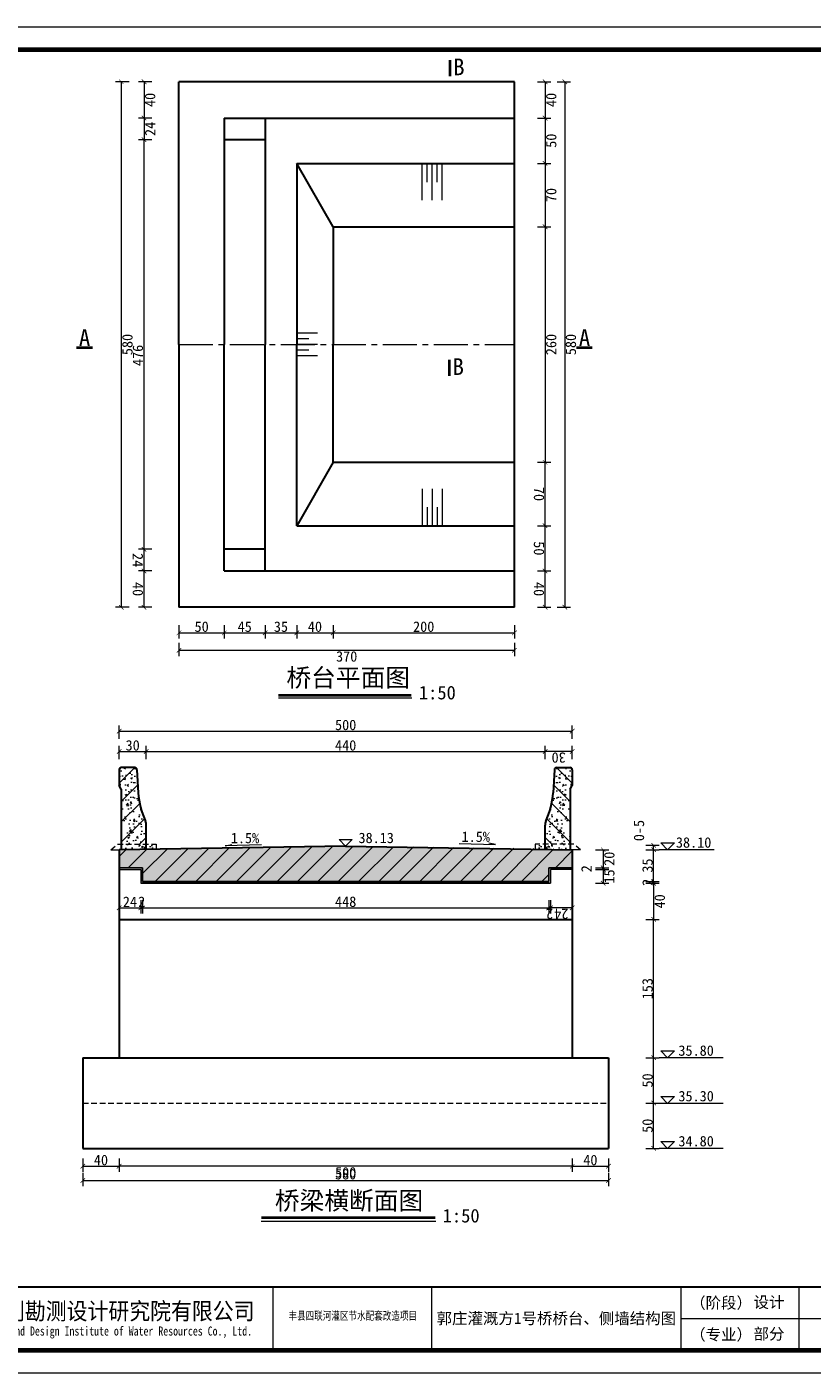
# Model space of a CAD drawing. Extents: x -27255 to 1448651, y 31034 to 8081248.
# Tile 106 of 198: x 585202 to 585375, y 3859346 to 3859644. Entities that reach past the tile are written whole.
import ezdxf
from ezdxf.enums import TextEntityAlignment as Align

# ---------------------------------------------------------------- set-up
doc = ezdxf.new("R2010")
doc.units = 0
doc.linetypes.add('CENTER2', pattern=[1.125, 0.75, -0.125, 0.125, -0.125])
doc.linetypes.add('HIDDEN', pattern=[0.375, 0.25, -0.125])
doc.layers.get('0').update_dxf_attribs({"linetype": 'CONTINUOUS'})
for name, color, linetype, lineweight in [('0.09标注线', 3, 'CONTINUOUS', 9), ('0.13填充', 8, 'CONTINUOUS', 9), ('0.13文字', 3, 'CONTINUOUS', 13), ('图框', 7, 'CONTINUOUS', 20), ('文字', 7, 'CONTINUOUS', 15), ('细实线', 3, 'CONTINUOUS', 20), ('虚线', 251, 'HIDDEN', 15), ('轮廓线', 1, 'CONTINUOUS', 30), ('配筋1', 1, 'CONTINUOUS', 50)]:
    doc.layers.add(name, color=color, linetype=linetype, lineweight=lineweight)
doc.layers.add('粗线-可见轮廓线、钢筋、结构分缝线、材料分界线、断层线、岩性分界线', color=1, linetype='CONTINUOUS')
doc.styles.add('-仿宋_GB2312', font='FangSong_GB2312.ttf')
doc.styles.add('LYJFS', font='times.ttf', dxfattribs={"width": 0.7})
doc.styles.add('宋体', font='FangSong_GB2312.ttf')
doc.dimstyles.new('zzzz STANDARD', dxfattribs={"dimtxt": 2.3, "dimasz": 1, "dimexe": 1.25, "dimexo": 1.5, "dimgap": 0.2, "dimtad": 1, "dimdec": 0, "dimlfac": 10, "dimzin": 0, "dimdsep": 46, "dimtxsty": '-仿宋_GB2312', "dimblk": 'ARCHTICK', "dimcen": 0.09, "dimadec": 0, "dimazin": 0, "dimtfac": 1, "dimtdec": 0, "dimtix": 1, "dimtmove": 2, "dimatfit": 3, "dimfxl": 1.7, "dimfxlon": 1, "dimtolj": 1, "dimtzin": 0, "dimlwd": 9, "dimlwe": 9, "dimarcsym": 0})

# ---------------------------------------------------------------- blocks, each defined once
blk = doc.blocks.new('d4trtg')
at = {"lineweight": 0}
for p, q in [((653868.4, 3902577.3), (658071.2, 3902577.3)), ((658021.2, 3899725.4), (655949.8, 3899725.4)), ((658071.2, 3899605.3), (653868.4, 3899605.3))]:
    blk.add_line(p, q, dxfattribs=at)
for p, q in [((655049.2, 3899795.5), (655049.2, 3899655.4)), ((655399.4, 3899795.5), (655399.4, 3899655.4)), ((655949.8, 3899795.5), (655949.8, 3899655.4)), ((656210, 3899795.5), (656210, 3899655.4))]:
    blk.add_line(p, q)
at = {"lineweight": 0, "const_width": 10}
blk.add_lwpolyline([(654118.6, 3902527.3), (658021.2, 3902527.3), (658021.2, 3899655.4), (654118.6, 3899655.4)], close=True, dxfattribs=at)
at = {"lineweight": 0, "const_width": 4}
blk.add_lwpolyline([(658021.2, 3899795.5), (654118.6, 3899795.5)], dxfattribs=at)
at = {"style": '宋体'}
for s, height, width, p in [('江苏省水利勘测设计研究院有限公司', 37.525, 0.9, (654640.2, 3899742.9)), ('丰县四联河灌区节水配套改造项目', 18.012, 0.75, (655225.5, 3899732.3)), ('Jiangsu Surveying and Design Institute of Water Resources Co., Ltd.', 20.014, 0.8, (654638.5, 3899695.5))]:
    blk.add_text(s, height=height, dxfattribs=dict(at, width=width)).set_placement(p, align=Align.MIDDLE)
at = {"style": 'LYJFS'}
for s, p in [('（阶段）', (656038.2, 3899760.4)), ('（专业）', (656038.2, 3899690.4))]:
    blk.add_text(s, height=25.02, dxfattribs=at).set_placement(p, align=Align.MIDDLE_CENTER)
at = {"char_height": 25.02, "attachment_point": 5, "style": '宋体'}
for s, insert in [('设计', (656144, 3899760.4)), ('部分', (656144, 3899690.4))]:
    blk.add_mtext(s, dxfattribs=dict(at, insert=insert))
blk = doc.blocks.new('_ARCHTICK')
at = {"color": 0, "linetype": 'ByBlock', "const_width": 0.15}
blk.add_lwpolyline([(-0.5, -0.5), (0.5, 0.5)], dxfattribs=at)

msp = doc.modelspace()

# ---------------------------------------------------------------- hatches: boundary and pattern name
at = {"layer": '0.13文字', "linetype": 'Continuous', "lineweight": 13}
h = msp.add_hatch(dxfattribs=at)
h.set_pattern_fill('AR-CONC', color=256, scale=0.02, style=0)
h.set_pattern_definition([(50, (559826.6528, 3852994.898), (3.64369338, -0.3187817), [0.381, -4.191]), (355, (559826.6528, 3852994.898), (-0.7048565, 3.82113286), [0.3048, -3.3528]), (100.451, (559826.9564, 3852994.8714), (2.93885003, 3.50233376), [0.3238, -3.5618]), (46.1842, (559826.653, 3852995.914), (5.4215808, -0.84084656), [0.5715, -6.2865]), (96.6356, (559827.1046, 3852995.844), (4.7480847, 4.9485111), [0.4857, -5.3427]), (351.184, (559826.653, 3852995.914), (4.7480921, 4.9485024), [0.4572, -5.0292]), (21, (559827.1608, 3852995.66), (3.0322976, -2.04531037), [0.381, -4.191]), (326, (559827.1608, 3852995.66), (1.23604057, 3.6837593), [0.3048, -3.3528]), (71.4514, (559827.4135, 3852995.4895), (4.2683298, 1.63845715), [0.3238, -3.5618]), (37.5, (559826.6528, 3852994.898), (0.061772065, 1.69110078), [0, -3.31216, 0, -3.4036, 0, -3.3655]), (7.5, (559826.6528, 3852994.898), (1.33639325, 2.0036115), [0, -1.94056, 0, -3.23596, 0, -1.2827]), (327.5, (559825.52, 3852994.898), (2.7118119, -0.11457488), [0, -1.27, 0, -3.9624, 0, -5.2578]), (317.5, (559825.012, 3852994.898), (2.96258363, 0.50852982), [0, -1.651, 0, -2.63144, 0, -3.7338])])
edge = h.paths.add_edge_path()
edge.add_line((585222.46038, 3859475.33886), (585222.46038, 3859461.95887))
edge.add_line((585222.46038, 3859461.95887), (585230.16481, 3859461.95887))
edge.add_line((585230.16481, 3859461.95887), (585230.16481, 3859463.15887))
edge.add_line((585230.16481, 3859463.15887), (585227.99201, 3859463.15887))
edge.add_line((585227.99201, 3859463.15887), (585227.99201, 3859467.39012))
edge.add_arc((585225.82508, 3859467.39012), 2.16693, 360, 382.3986634)
edge.add_arc((585246.9533, 3859476.60461), 20.88369, 185.6527223, 203.6838968, ccw=False)
edge.add_line((585226.17116, 3859474.54759), (585225.9338, 3859479.59186))
edge.add_arc((585225.43925, 3859479.59186), 0.49455, 359.9999999, 450)
edge.add_line((585225.43925, 3859480.08641), (585222.48656, 3859480.08641))
edge.add_arc((585222.48656, 3859479.59186), 0.49455, 90, 180)
edge.add_line((585221.99201, 3859479.59186), (585221.99201, 3859476.13011))
edge.add_line((585221.99201, 3859476.13011), (585222.46038, 3859475.33886))
h = msp.add_hatch(dxfattribs=at)
h.set_pattern_fill('ANSI31', color=256, style=0)
h.set_pattern_definition([(45, (585221.992, 3859463.159), (-2.24506, 2.24506), [])])
h.paths.add_polyline_path([(585222.46038, 3859463.15887), (585227.99201, 3859463.15887), (585227.99201, 3859467.39012, 0.098044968), (585227.82853, 3859468.21583, -0.078838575), (585226.17116, 3859474.54759), (585225.93161, 3859479.6383, 0.386929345), (585225.43925, 3859480.08641), (585222.48656, 3859480.08641, 0.414213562), (585221.99201, 3859479.59186), (585221.99201, 3859476.13011), (585222.46038, 3859475.33886)])
h = msp.add_hatch(dxfattribs=at)
h.set_pattern_fill('AR-CONC', color=256, scale=0.02, style=0)
h.set_pattern_definition([(130, (610717.3313, 3852994.898), (-3.64369338, -0.3187817), [0.381, -4.191]), (185, (610717.3313, 3852994.898), (0.7048565, 3.82113286), [0.3048, -3.3528]), (79.549, (610717.0276, 3852994.8714), (-2.93885003, 3.50233376), [0.3238, -3.5618]), (133.8158, (610717.3313, 3852995.914), (-5.4215808, -0.84084656), [0.5715, -6.2865]), (83.3644, (610716.8795, 3852995.844), (-4.7480847, 4.9485111), [0.4857, -5.3427]), (188.816, (610717.331, 3852995.914), (-4.7480921, 4.9485024), [0.4572, -5.0292]), (159, (610716.8233, 3852995.66), (-3.0322976, -2.04531037), [0.381, -4.191]), (214, (610716.8233, 3852995.66), (-1.23604057, 3.6837593), [0.3048, -3.3528]), (108.5486, (610716.5706, 3852995.4895), (-4.2683298, 1.63845715), [0.3238, -3.5618]), (142.5, (610717.3313, 3852994.898), (-0.061772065, 1.69110078), [0, -3.31216, 0, -3.4036, 0, -3.3655]), (172.5, (610717.3313, 3852994.898), (-1.33639325, 2.0036115), [0, -1.94056, 0, -3.23596, 0, -1.2827]), (212.5, (610718.4641, 3852994.898), (-2.7118119, -0.11457488), [0, -1.27, 0, -3.9624, 0, -5.2578]), (222.5, (610718.972, 3852994.898), (-2.96258363, 0.50852982), [0, -1.651, 0, -2.63144, 0, -3.7338])])
edge = h.paths.add_edge_path()
edge.add_line((585321.52368, 3859475.33886), (585321.52368, 3859461.95887))
edge.add_line((585321.52368, 3859461.95887), (585313.81925, 3859461.95887))
edge.add_line((585313.81925, 3859461.95887), (585313.81925, 3859463.15887))
edge.add_line((585313.81925, 3859463.15887), (585315.99205, 3859463.15887))
edge.add_line((585315.99205, 3859463.15887), (585315.99205, 3859467.39012))
edge.add_arc((585318.15898, 3859467.39012), 2.16693, 157.6013366, 180, ccw=False)
edge.add_arc((585297.03076, 3859476.60461), 20.88369, 336.3161032, 354.3472777)
edge.add_line((585317.8129, 3859474.54759), (585318.05026, 3859479.59186))
edge.add_arc((585318.54481, 3859479.59186), 0.49455, 90, 180.0000001, ccw=False)
edge.add_line((585318.54481, 3859480.08641), (585321.4975, 3859480.08641))
edge.add_arc((585321.4975, 3859479.59186), 0.49455, 360, 450, ccw=False)
edge.add_line((585321.99205, 3859479.59186), (585321.99205, 3859476.13011))
edge.add_line((585321.99205, 3859476.13011), (585321.52368, 3859475.33886))
h = msp.add_hatch(dxfattribs=at)
h.set_pattern_fill('ANSI31', color=256, style=0)
h.set_pattern_definition([(135, (585321.992, 3859463.159), (2.24506, 2.24506), [])])
h.paths.add_polyline_path([(585321.52368, 3859475.33886), (585321.99205, 3859476.13011), (585321.99205, 3859479.59186, 0.414213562), (585321.4975, 3859480.08641), (585318.54481, 3859480.08641, 0.386929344), (585318.05245, 3859479.6383), (585317.8129, 3859474.54759, -0.078838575), (585316.15553, 3859468.21583, 0.098044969), (585315.99205, 3859467.39012), (585315.99205, 3859463.15887), (585321.52368, 3859463.15887)])
h = msp.add_hatch(dxfattribs=at)
h.set_pattern_fill('AR-CONC', color=256, scale=0.02, style=0)
h.set_pattern_definition([(50, (585211.992, 3859454.959), (3.64369, -0.31878), [0.381, -4.191]), (355, (585211.992, 3859454.959), (-0.70486, 3.82113), [0.3048, -3.3528]), (100.451, (585212.2956, 3859454.9323), (2.93885, 3.50233), [0.3238, -3.5618]), (46.184, (585211.992, 3859455.975), (5.42158, -0.84085), [0.5715, -6.2865]), (96.6356, (585212.444, 3859455.905), (4.74808, 4.9485), [0.4857, -5.3427]), (351.184, (585211.992, 3859455.975), (4.7481, 4.9485), [0.4572, -5.0292]), (21, (585212.5, 3859455.721), (3.0323, -2.04531), [0.381, -4.191]), (326, (585212.5, 3859455.721), (1.23604, 3.68376), [0.3048, -3.3528]), (71.4514, (585212.7527, 3859455.5504), (4.26833, 1.63846), [0.3238, -3.5618]), (37.5, (585211.992, 3859454.9589), (0.061772, 1.691101), [0, -3.31216, 0, -3.4036, 0, -3.3655]), (7.5, (585211.992, 3859454.9589), (1.336393, 2.003611), [0, -1.94056, 0, -3.23596, 0, -1.2827]), (327.5, (585210.8591, 3859454.9589), (2.711812, -0.114575), [0, -1.27, 0, -3.9624, 0, -5.2578]), (317.5, (585210.3511, 3859454.9589), (2.962584, 0.50853), [0, -1.651, 0, -2.63144, 0, -3.7338])])
h.paths.add_polyline_path([(585271.99171, 3859454.95887), (585316.79205, 3859454.95887), (585316.79205, 3859457.95887), (585321.99172, 3859457.95887), (585321.9917, 3859462.0922), (585271.99199, 3859462.75887), (585221.99201, 3859462.0922), (585221.99199, 3859457.95887), (585227.19166, 3859457.95887), (585227.19166, 3859454.95887)])
h = msp.add_hatch(dxfattribs=at)
h.set_pattern_fill('ANSI31', color=256, style=0)
h.set_pattern_definition([(45, (585211.992, 3859454.959), (-2.24506, 2.24506), [])])
h.paths.add_polyline_path([(585271.99171, 3859454.95887), (585316.79205, 3859454.95887), (585316.79205, 3859457.95887), (585321.99172, 3859457.95887), (585321.9917, 3859462.0922), (585271.99199, 3859462.75887), (585221.99201, 3859462.0922), (585221.99199, 3859457.95887), (585227.19166, 3859457.95887), (585227.19166, 3859454.95887)])

# ---------------------------------------------------------------- linework, layer by layer
at = {"layer": '0.09标注线', "color": 7}
for p, q in [((585270.5225, 3859464.24111), (585271.99194, 3859462.77167)), ((585270.5225, 3859464.24111), (585273.46138, 3859464.24111)), ((585271.97914, 3859462.75887), (585273.46138, 3859464.24111)), ((585353.34152, 3859461.95887), (585341.20517, 3859461.95887)), ((585343.04428, 3859461.95887), (585341.50449, 3859463.49866)), ((585341.50449, 3859463.49866), (585344.58407, 3859463.49866)), ((585344.58407, 3859463.49866), (585343.04428, 3859461.95887)), ((585343.04428, 3859416.01817), (585341.50449, 3859417.55796)), ((585341.50449, 3859417.55796), (585344.58407, 3859417.55796)), ((585344.58407, 3859417.55796), (585343.04428, 3859416.01817)), ((585355.30802, 3859416.01817), (585341.20517, 3859416.01817)), ((585355.30802, 3859405.95887), (585341.20517, 3859405.95887)), ((585343.04428, 3859405.95887), (585341.50449, 3859407.49866)), ((585341.50449, 3859407.49866), (585344.58407, 3859407.49866)), ((585344.58407, 3859407.49866), (585343.04428, 3859405.95887)), ((585343.04428, 3859396.01817), (585341.50449, 3859397.55796)), ((585341.50449, 3859397.55796), (585344.58407, 3859397.55796)), ((585344.58407, 3859397.55796), (585343.04428, 3859396.01817)), ((585355.30802, 3859396.01817), (585341.20517, 3859396.01817))]:
    msp.add_line(p, q, dxfattribs=at)
at = {"layer": '0.13填充', "color": 7, "lineweight": 40, "ltscale": 0.005}
for p, q in [((585257.1575, 3859496.08848), (585286.46919, 3859496.08848)), ((585253.42821, 3859380.75976), (585291.77094, 3859380.75976))]:
    msp.add_line(p, q, dxfattribs=at)
at = {"layer": '0.13填充', "color": 7, "ltscale": 0.005}
for p, q in [((585257.1575, 3859495.48868), (585286.62149, 3859495.48868)), ((585253.32758, 3859379.91691), (585291.90187, 3859379.91691))]:
    msp.add_line(p, q, dxfattribs=at)
at = {"layer": '0.13文字', "linetype": 'Continuous', "lineweight": 13}
msp.add_line((582175.00285, 3859643.61317), (587865.89025, 3859643.61317), dxfattribs=at)
msp.add_line((582175.00285, 3859643.61317), (587865.89025, 3859643.61317), dxfattribs=at)
at = {"layer": '0.13文字', "lineweight": 13}
for p, q in [((585220.16753, 3859461.95887), (585221.99201, 3859461.95886)), ((585323.81653, 3859461.95887), (585321.99205, 3859461.95886))]:
    msp.add_line(p, q, dxfattribs=at)
at = {"layer": '粗线-可见轮廓线、钢筋、结构分缝线、材料分界线、断层线、岩性分界线'}
for p, q in [((585221.99166, 3859457.95887), (585227.19166, 3859457.95887)), ((585227.19166, 3859457.95887), (585227.19166, 3859454.95887)), ((585321.99205, 3859457.95887), (585316.79205, 3859457.95887)), ((585316.79205, 3859457.95887), (585316.79205, 3859454.95887)), ((585226.79166, 3859454.55887), (585271.99171, 3859454.55887)), ((585271.99171, 3859454.55887), (585317.19205, 3859454.55887))]:
    msp.add_line(p, q, dxfattribs=at)
at = {"layer": '细实线', "color": 7, "lineweight": 30}
for p, q in [((585309.21285, 3859631.49503), (585235.21285, 3859631.49503)), ((585235.21285, 3859573.49503), (585235.21285, 3859631.49503)), ((585309.21285, 3859515.49503), (585309.21285, 3859631.49503)), ((585245.21285, 3859623.49503), (585309.21285, 3859623.49503)), ((585245.21285, 3859623.49503), (585245.21285, 3859573.49503)), ((585245.21285, 3859623.49503), (585245.21285, 3859573.49503)), ((585254.21285, 3859623.49503), (585254.21285, 3859573.49503)), ((585254.21285, 3859618.69503), (585245.21285, 3859618.69503)), ((585261.21285, 3859613.49503), (585309.21285, 3859613.49503)), ((585269.21285, 3859599.49503), (585261.21285, 3859613.49503)), ((585269.21285, 3859599.49503), (585269.21285, 3859573.49503)), ((585269.21285, 3859599.49503), (585309.21285, 3859599.49503)), ((585235.21285, 3859573.49503), (585235.21285, 3859515.49503)), ((585245.21285, 3859523.49503), (585245.21285, 3859573.49503)), ((585245.21285, 3859523.49503), (585245.21285, 3859573.49503)), ((585254.21285, 3859523.49503), (585254.21285, 3859573.49503)), ((585269.21285, 3859547.49503), (585269.21285, 3859573.49503)), ((585269.21285, 3859547.49503), (585261.21285, 3859533.49503)), ((585269.21285, 3859547.49503), (585309.21285, 3859547.49503)), ((585261.21285, 3859533.49503), (585309.21285, 3859533.49503)), ((585254.21285, 3859528.29503), (585245.21285, 3859528.29503)), ((585245.21285, 3859523.49503), (585309.21285, 3859523.49503)), ((585309.21285, 3859515.49503), (585235.21285, 3859515.49503))]:
    msp.add_line(p, q, dxfattribs=at)
at = {"layer": '细实线', "color": 6, "lineweight": 13}
for p, q in [((585288.88167, 3859605.38054), (585288.88167, 3859613.38054)), ((585288.88167, 3859605.38054), (585288.88167, 3859613.38054)), ((585288.88167, 3859605.38054), (585288.88167, 3859613.38054)), ((585288.88167, 3859605.38054), (585288.88167, 3859613.38054)), ((585290.00353, 3859609.37454), (585290.00353, 3859613.38054)), ((585290.00353, 3859609.37454), (585290.00353, 3859613.38054)), ((585291.09524, 3859605.38054), (585291.09524, 3859613.38054)), ((585292.21711, 3859609.37454), (585292.21711, 3859613.38054)), ((585292.21711, 3859609.37454), (585292.21711, 3859613.38054)), ((585293.30882, 3859605.38054), (585293.30882, 3859613.38054)), ((585265.81285, 3859576.00357), (585261.21285, 3859576.00357)), ((585263.86208, 3859574.73708), (585261.21285, 3859574.73708)), ((585265.81285, 3859573.49503), (585261.21285, 3859573.49503)), ((585263.86208, 3859572.22854), (585261.21285, 3859572.22854)), ((585265.81285, 3859570.9865), (585261.21285, 3859570.9865)), ((585288.88167, 3859541.60953), (585288.88167, 3859533.60953)), ((585288.88167, 3859541.60953), (585288.88167, 3859533.60953)), ((585288.88167, 3859541.60953), (585288.88167, 3859533.60953)), ((585288.88167, 3859541.60953), (585288.88167, 3859533.60953)), ((585291.09524, 3859541.60953), (585291.09524, 3859533.60953)), ((585293.30882, 3859541.60953), (585293.30882, 3859533.60953)), ((585290.00353, 3859537.61553), (585290.00353, 3859533.60953)), ((585290.00353, 3859537.61553), (585290.00353, 3859533.60953)), ((585292.21711, 3859537.61553), (585292.21711, 3859533.60953)), ((585292.21711, 3859537.61553), (585292.21711, 3859533.60953))]:
    msp.add_line(p, q, dxfattribs=at)
at = {"layer": '细实线', "color": 6, "linetype": 'CENTER2', "lineweight": 13, "ltscale": 10}
msp.add_line((585235.21285, 3859573.49503), (585309.21285, 3859573.49503), dxfattribs=at)
msp.add_line((585235.21285, 3859573.49503), (585309.21285, 3859573.49503), dxfattribs=at)
at = {"layer": '细实线', "color": 3, "lineweight": 30}
for p, q in [((585225.43925, 3859480.08641), (585222.48656, 3859480.08641)), ((585318.54481, 3859480.08641), (585321.4975, 3859480.08641)), ((585221.99201, 3859479.59186), (585221.99201, 3859476.13011)), ((585225.9338, 3859479.59186), (585226.17116, 3859474.54759)), ((585318.05026, 3859479.59186), (585317.8129, 3859474.54759)), ((585321.99205, 3859479.59186), (585321.99205, 3859476.13011)), ((585222.46038, 3859475.33886), (585221.99201, 3859476.13011)), ((585222.46038, 3859475.33886), (585222.46038, 3859461.95887)), ((585321.52368, 3859475.33886), (585321.99205, 3859476.13011)), ((585321.52368, 3859475.33886), (585321.52368, 3859461.95887)), ((585227.99201, 3859461.95887), (585227.99201, 3859467.39012)), ((585315.99205, 3859461.95887), (585315.99205, 3859467.39012))]:
    msp.add_line(p, q, dxfattribs=at)
at = {"layer": '细实线', "color": 7, "lineweight": 13}
for p, q in [((585245.38698, 3859462.8137), (585246.86873, 3859463.11517)), ((585253.42493, 3859463.02418), (585245.38698, 3859462.8137)), ((585297.03787, 3859463.3137), (585305.07583, 3859463.10322)), ((585305.07583, 3859463.10322), (585303.59408, 3859463.40468))]:
    msp.add_line(p, q, dxfattribs=at)
at = {"layer": '细实线', "color": 3, "lineweight": 30}
for centre, radius, start, end in [((585222.48656, 3859479.59186), 0.49455, 90, 180), ((585225.43925, 3859479.59186), 0.49455, 0, 90), ((585318.54481, 3859479.59186), 0.49455, 90, 180), ((585321.4975, 3859479.59186), 0.49455, 0, 90), ((585246.9533, 3859476.60461), 20.88369, 185.6527223, 203.6838968), ((585297.03076, 3859476.60461), 20.88369, 336.3161032, 354.3472777), ((585225.82508, 3859467.39012), 2.16693, 0, 22.3986634), ((585318.15898, 3859467.39012), 2.16693, 157.6013366, 180)]:
    msp.add_arc(centre, radius, start, end, dxfattribs=at)
at = {"layer": '虚线', "color": 2, "ltscale": 5}
for p, q in [((585220.16753, 3859461.95887), (585221.61481, 3859463.15887)), ((585221.61481, 3859463.15887), (585230.16481, 3859463.15887)), ((585230.16481, 3859463.15887), (585230.16481, 3859461.95887)), ((585322.36925, 3859463.15887), (585313.81925, 3859463.15887)), ((585313.81925, 3859463.15887), (585313.81925, 3859461.95887)), ((585323.81653, 3859461.95887), (585322.36925, 3859463.15887)), ((585213.99166, 3859406.01817), (585271.99171, 3859406.01817)), ((585271.99171, 3859406.01817), (585329.99205, 3859406.01817))]:
    msp.add_line(p, q, dxfattribs=at)
at = {"layer": '轮廓线', "color": 7}
for p in [(585261.21285, 3859613.49503), (585261.21285, 3859613.49503), (585261.21285, 3859533.49503), (585261.21285, 3859533.49503)]:
    msp.add_line(p, (585261.21285, 3859573.49503), dxfattribs=at)
at = {"layer": '轮廓线', "color": 2}
for p, q in [((585221.99201, 3859461.95887), (585221.99175, 3859416.01817)), ((585271.99184, 3859462.75887), (585221.99201, 3859461.95887)), ((585271.99184, 3859462.75887), (585321.99205, 3859461.95887)), ((585321.9917, 3859461.95887), (585321.99197, 3859416.01817)), ((585227.19166, 3859454.95887), (585271.99171, 3859454.95887)), ((585271.99171, 3859454.95887), (585316.79205, 3859454.95887)), ((585221.99192, 3859446.55897), (585271.99171, 3859446.55887)), ((585271.99171, 3859446.55887), (585321.99179, 3859446.55887)), ((585213.99166, 3859416.01817), (585271.99171, 3859416.01817)), ((585213.99166, 3859416.01817), (585213.99166, 3859396.01817)), ((585271.99171, 3859416.01817), (585329.99205, 3859416.01817)), ((585329.99205, 3859416.01817), (585329.99205, 3859396.01817)), ((585213.99166, 3859396.01817), (585271.99171, 3859396.01817)), ((585271.99171, 3859396.01817), (585329.99205, 3859396.01817))]:
    msp.add_line(p, q, dxfattribs=at)
at = {"layer": '轮廓线', "color": 2, "lineweight": 15}
for p, q in [((585221.99166, 3859457.55887), (585226.79166, 3859457.55887)), ((585226.79166, 3859457.55887), (585226.79166, 3859454.55887)), ((585317.19205, 3859457.55887), (585317.19205, 3859454.55887)), ((585321.99205, 3859457.55887), (585317.19205, 3859457.55887))]:
    msp.add_line(p, q, dxfattribs=at)
at = {"layer": '配筋1', "color": 7, "lineweight": 40}
for p, q in [((585295.03236, 3859632.7669), (585295.03236, 3859636.2721)), ((585212.59992, 3859572.82547), (585216.10512, 3859572.82547)), ((585322.91723, 3859572.82547), (585326.42243, 3859572.82547)), ((585294.89019, 3859566.59999), (585294.89019, 3859570.10519))]:
    msp.add_line(p, q, dxfattribs=at)

# ---------------------------------------------------------------- block references
at = {"layer": '图框', "xscale": 0.09999999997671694, "yscale": 0.1000000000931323, "zscale": 0.1}
msp.add_blockref('d4trtg', (519751.00735, 3469385.87918), dxfattribs=at)

# ---------------------------------------------------------------- texts
at = {"layer": '0.09标注线', "color": 7, "style": '-仿宋_GB2312'}
for s, insert, char_height, width, attachment_point in [('1.5%', (585252.89319, 3859465.68998), 2.296, 15.6807882, 3), ('38.13', (585274.82068, 3859465.71969), 2.296, 15.6807882, 1), ('1.5%', (585297.56962, 3859465.9795), 2.296, 15.6807882, 1), ('38.10', (585352.68575, 3859464.70846), 2.3, 2.3, 3), ('35.80', (585353.23291, 3859418.76776), 2.3, 2.3, 3), ('35.30', (585353.23291, 3859408.70846), 2.3, 2.3, 3), ('34.80', (585353.23291, 3859398.76776), 2.3, 2.3, 3)]:
    msp.add_mtext(s, dxfattribs=dict(at, insert=insert, char_height=char_height, width=width, attachment_point=attachment_point))
at = {"layer": '0.13文字', "linetype": 'Continuous', "lineweight": 13, "insert": (585288.65235, 3859359.7468), "char_height": 2.5, "width": 66.6610925, "attachment_point": 1, "style": 'LYJFS'}
msp.add_mtext('{\\fFangSong_GB2312|b0|i0|c134|p49;\\W1;  郭庄灌溉方1号桥桥台、侧墙结构图}', dxfattribs=at)
at = {"layer": '文字', "color": 7, "attachment_point": 1, "style": '-仿宋_GB2312'}
for s, insert, char_height, width in [('桥台平面图', (585258.91847, 3859501.94738), 4, 38.0137182), ('1:50', (585288.13396, 3859498.14736), 3, 10.2895474), ('桥梁横断面图', (585256.36781, 3859386.49653), 4, 57.9006018), ('1:50', (585293.38954, 3859382.66097), 3, 10.2895474)]:
    msp.add_mtext(s, dxfattribs=dict(at, insert=insert, char_height=char_height, width=width))
at = {"layer": '细实线', "lineweight": 13, "char_height": 3.68, "width": 21.9545884, "attachment_point": 9, "style": '-仿宋_GB2312'}
for s, insert in [('B', (585298.23452, 3859632.94016)), ('A', (585215.63674, 3859573.16275)), ('A', (585325.95405, 3859573.16275)), ('B', (585298.09235, 3859566.77326))]:
    msp.add_mtext(s, dxfattribs=dict(at, insert=insert))

# ---------------------------------------------------------------- dimensions: what is measured, and where the dimension line sits
at = {"layer": '0.13文字', "color": 3, "linetype": 'Continuous', "lineweight": 13}
for base, p1, p2, angle in [((585222.48581, 3859515.49503), (585235.21285, 3859631.49503), (585235.21285, 3859515.49503), 90), ((585227.49297, 3859623.49503), (585235.21285, 3859631.49503), (585245.21285, 3859623.49503), 90), ((585315.99976, 3859623.49503), (585291.6282, 3859631.49503), (585309.21285, 3859623.49503), 90), ((585320.33734, 3859515.49503), (585291.6282, 3859631.49503), (585309.21285, 3859515.49503), 90), ((585227.49297, 3859618.69503), (585245.21285, 3859623.49503), (585245.21285, 3859618.69503), 90), ((585315.99976, 3859613.49503), (585309.21285, 3859623.49503), (585309.21285, 3859613.49503), 90), ((585227.49297, 3859618.69503), (585245.21285, 3859523.49503), (585245.21285, 3859618.69503), 90), ((585315.99976, 3859599.49503), (585309.21285, 3859613.49503), (585309.21285, 3859599.49503), 90), ((585315.99976, 3859547.49503), (585309.21285, 3859599.49503), (585309.21285, 3859547.49503), 90), ((585315.99976, 3859547.49503), (585309.21285, 3859533.49503), (585309.21285, 3859547.49503), 270), ((585315.99976, 3859533.49503), (585309.21285, 3859523.49503), (585309.21285, 3859533.49503), 270), ((585227.49297, 3859528.29503), (585245.21285, 3859523.49503), (585245.21285, 3859528.29503), 270), ((585227.49297, 3859523.49503), (585235.21285, 3859515.49503), (585245.21285, 3859523.49503), 270), ((585315.99976, 3859523.49503), (585309.21285, 3859515.49503), (585309.21285, 3859523.49503), 270)]:
    msp.add_linear_dim(base=base, p1=p1, p2=p2, angle=angle, dimstyle='zzzz STANDARD', override={"dimlfac": 5}, dxfattribs=at).render()
for base, p1, p2 in [((585269.21285, 3859509.83963), (585261.21285, 3859533.49503), (585269.21285, 3859547.49503)), ((585309.21285, 3859509.83963), (585269.21285, 3859547.49503), (585309.21285, 3859520.63789)), ((585261.21285, 3859509.83963), (585254.21285, 3859523.49503), (585261.21285, 3859533.49503)), ((585245.21285, 3859509.83963), (585235.21285, 3859515.49503), (585245.21285, 3859523.49503)), ((585254.21285, 3859509.83963), (585245.21285, 3859523.49503), (585254.21285, 3859523.49503)), ((585235.21285, 3859505.96442), (585309.21285, 3859515.49503), (585235.21285, 3859515.49503))]:
    msp.add_linear_dim(base=base, p1=p1, p2=p2, dimstyle='zzzz STANDARD', override={"dimlfac": 5}, dxfattribs=at).render()
at = {"layer": '0.13文字', "linetype": 'Continuous', "lineweight": 13}
for base, p1, p2 in [((585321.99205, 3859488.14442), (585221.99201, 3859461.95887), (585321.99205, 3859461.95887)), ((585227.99201, 3859483.63538), (585221.99166, 3859458.91917), (585227.99201, 3859461.95887)), ((585315.99205, 3859483.63538), (585227.99201, 3859462.05487), (585315.99205, 3859461.95887)), ((585226.79166, 3859449.11876), (585221.99199, 3859457.95887), (585226.79166, 3859457.55887)), ((585227.19166, 3859449.11876), (585226.79166, 3859457.55887), (585227.19166, 3859454.95887)), ((585316.79205, 3859449.11876), (585227.19166, 3859454.95887), (585316.79205, 3859454.95887)), ((585221.99166, 3859392.07748), (585213.99166, 3859396.22958), (585221.99166, 3859416.01817)), ((585221.99166, 3859392.07748), (585321.99199, 3859416.01817), (585221.99166, 3859416.01817)), ((585329.99205, 3859392.07748), (585321.99199, 3859416.01817), (585329.99205, 3859416.01817)), ((585329.99205, 3859388.95763), (585213.99166, 3859396.22958), (585329.99205, 3859396.22958))]:
    msp.add_linear_dim(base=base, p1=p1, p2=p2, dimstyle='zzzz STANDARD', override={"dimlfac": 5}, dxfattribs=at).render()
for base, p1, p2, angle in [((585315.99205, 3859483.63538), (585321.99205, 3859458.91917), (585315.99205, 3859461.95887), 180), ((585339.95517, 3859461.95887), (585316.79205, 3859454.95887), (585321.9917, 3859461.95887), 90), ((585328.8212, 3859457.95887), (585321.99205, 3859461.95887), (585321.99172, 3859457.95887), 90), ((585316.79205, 3859449.11876), (585317.19205, 3859457.55887), (585316.79205, 3859454.95887), 180), ((585317.19205, 3859449.11876), (585321.99172, 3859457.95887), (585317.19205, 3859457.55887), 180), ((585339.95517, 3859454.95887), (585317.19205, 3859454.55887), (585316.79205, 3859454.95887), 90), ((585328.8212, 3859454.55887), (585321.99205, 3859457.55887), (585317.19205, 3859454.55887), 90), ((585339.95517, 3859446.55887), (585317.19205, 3859454.55887), (585321.99179, 3859446.55887), 90), ((585339.95517, 3859446.55887), (585321.99199, 3859416.01817), (585318.60201, 3859446.55887), 90), ((585339.95517, 3859416.01817), (585329.99205, 3859406.01817), (585329.99205, 3859416.01817), 90), ((585339.95517, 3859406.01817), (585329.99205, 3859396.01817), (585329.99205, 3859406.01817), 90)]:
    msp.add_linear_dim(base=base, p1=p1, p2=p2, angle=angle, dimstyle='zzzz STANDARD', override={"dimlfac": 5}, dxfattribs=at).render()
msp.add_linear_dim(base=(585339.95517, 3859462.94607), p1=(585321.99205, 3859461.95887), p2=(585261.97914, 3859462.94607), angle=90, location=(585336.71669, 3859466.18825), text='0-5', dimstyle='zzzz STANDARD', override={"dimlfac": 5}, dxfattribs=at).render()
msp.add_linear_dim(base=(585328.8212, 3859457.55887), p1=(585321.99205, 3859457.95887), p2=(585321.99205, 3859457.55887), angle=90, location=(585325.12388, 3859457.75887), dimstyle='zzzz STANDARD', override={"dimlfac": 5}, dxfattribs=at).render()

doc.saveas('drawing.dxf')
